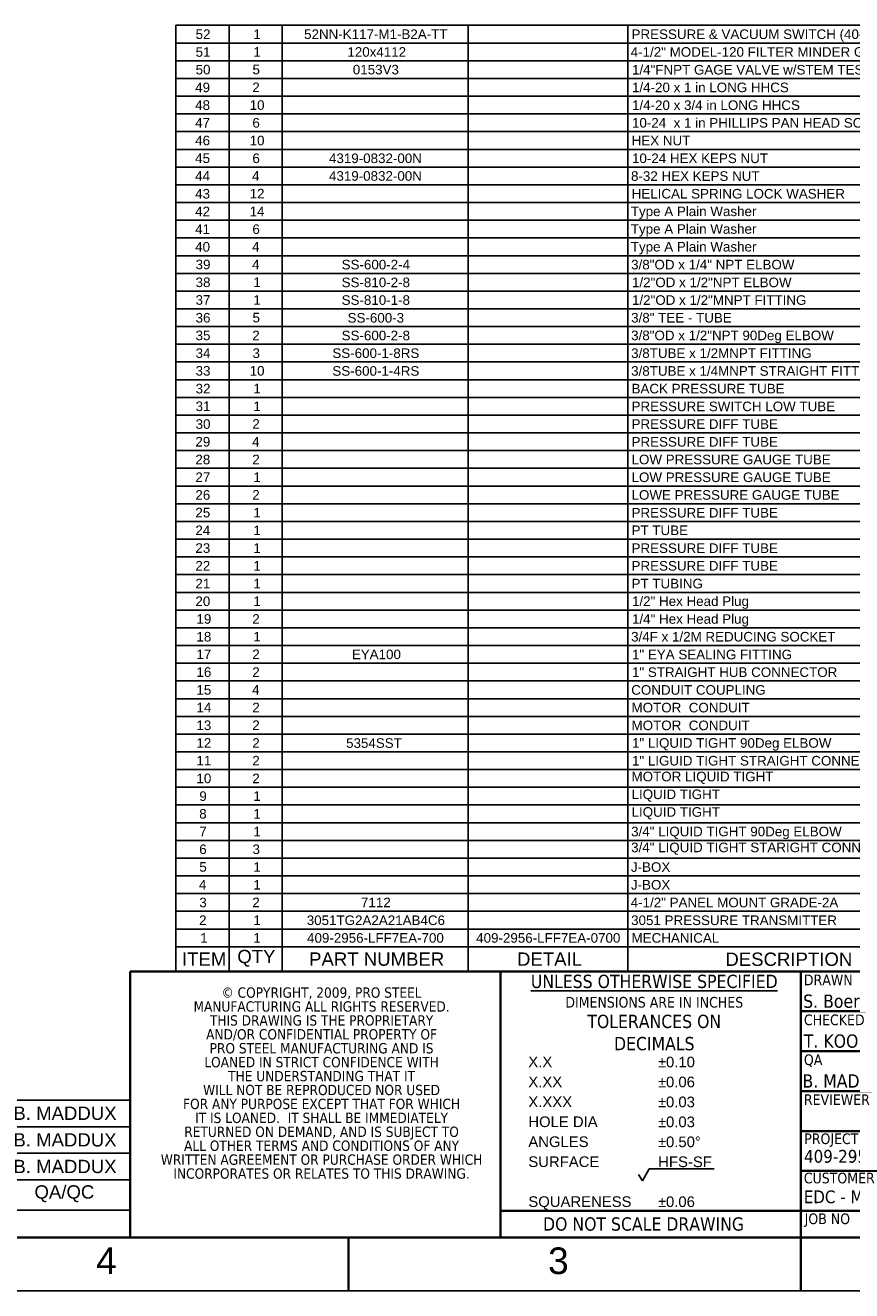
# Paper-space layout 'SHEET_1' of a CAD drawing. Header units: inches. Extents: x 3 to 360, y 8 to 227.
# Tile 96 of 98: x 194 to 277, y 8 to 135. Entities that reach past the tile are written whole.
import ezdxf
from ezdxf.enums import TextEntityAlignment as Align

# ---------------------------------------------------------------- set-up
doc = ezdxf.new("R2010")
doc.units = ezdxf.units.IN
doc.header["$LTSCALE"] = 10.666667
doc.header["$MEASUREMENT"] = 0
doc.layers.get('0').update_dxf_attribs({"lineweight": 25})
doc.layers.get('DEFPOINTS').update_dxf_attribs({"lineweight": 25})
for name, color, linetype, lineweight in [('BORDER', 7, 'Continuous', 25), ('BORDER_INFO', 7, 'Continuous', 25), ('BORDER_TEXT', 7, 'Continuous', 25), ('Title (ANSI)', 7, 'Continuous', 50)]:
    doc.layers.add(name, color=color, linetype=linetype, lineweight=lineweight)
doc.styles.add('Current-ANSI', font='arial.ttf')
doc.styles.add('DEFAULT-ANSIByLayer-SMALL', font='arial.ttf')
doc.styles.add('Note Text (ANSI)', font='tahoma.ttf')
doc.styles.get("Standard").update_dxf_attribs({"font": 'arial.ttf'})
doc.styles.add('Text Style148', font='tahoma.ttf')
doc.styles.add('Text Style149', font='tahoma.ttf')
doc.styles.add('Text Style153', font='arial.ttf')
doc.styles.add('Text Style154', font='tahoma.ttf')
doc.styles.add('Text Style154_163', font='tahoma.ttf')
doc.styles.add('Text Style190', font='tahoma.ttf', dxfattribs={"width": 0.9})
doc.styles.add('Text Style193', font='tahoma.ttf', dxfattribs={"width": 1.363473})

# ---------------------------------------------------------------- blocks, each defined once
blk = doc.blocks.new('Borders ProEnergy ANSI-D')
at = {"layer": 'BORDER', "lineweight": 35}
for p, q in [((33.25, 1.25), (0.75, 1.25)), ((21.25, 0.75), (21.25, 1.25)), ((25.5, 0.75), (25.5, 1.25))]:
    blk.add_line(p, q, dxfattribs=at)
at = {"layer": 'DEFPOINTS'}
blk.add_line((0.25, 0.75), (33.75, 0.75), dxfattribs=at)
at = {"layer": 'BORDER_TEXT', "style": 'Text Style153'}
for s, p in [('4', (18.875, 0.90625)), ('3', (23.125, 0.90625))]:
    blk.add_text(s, height=0.25, dxfattribs=at).set_placement(p)
blk = doc.blocks.new('Title Blocks PROSERVICES')
at = {"layer": 'BORDER', "lineweight": 35}
for p, q in [((5, 7.45), (-1.306, 7.45)), ((-1.306, 7.45), (-1.306, 4.95)), ((2.176, 7.45), (2.176, 4.95)), ((5, 7.45), (5, 4.95)), ((12.75, 7.45), (5, 7.45)), ((5, 7.075), (7.75, 7.075)), ((5, 6.7), (7.75, 6.7)), ((5, 6.325), (7.75, 6.325)), ((5, 5.95), (7.75, 5.95)), ((5, 5.575), (7.75, 5.575)), ((5, 5.2), (2.176, 5.2)), ((7.75, 5.2), (5, 5.2)), ((-1.306, 4.95), (5, 4.95)), ((5, 4.95), (12.75, 4.95))]:
    blk.add_line(p, q, dxfattribs=at)
at = {"layer": 'BORDER_INFO'}
for p, q in [((3.511, 5.484), (3.576, 5.594)), ((3.576, 5.594), (4.185, 5.594)), ((3.476, 5.542), (3.511, 5.484))]:
    blk.add_line(p, q, dxfattribs=at)
at = {"layer": 'BORDER_INFO', "style": 'Text Style154'}
for s, p in [('DRAWN', (5.03, 7.42)), ('CHECKED', (5.03, 7.045)), ('QA', (5.03, 6.67)), ('REVIEWER', (5.03, 6.295)), ('PROJECT NO', (5.033, 5.928)), ('CUSTOMER', (5.029, 5.559)), ('JOB NO', (5.037, 5.176))]:
    blk.add_text(s, height=0.1, dxfattribs=at).set_placement(p, align=Align.TOP_LEFT)
at = {"layer": 'BORDER_INFO', "style": 'Text Style149'}
blk.add_text('DO NOT SCALE DRAWING', height=0.125, dxfattribs=at).set_placement((3.522, 5.077), align=Align.MIDDLE_CENTER)
at = {"layer": 'BORDER_INFO', "insert": (3.623, 7.419), "char_height": 0.075, "width": 2.7434, "attachment_point": 2, "line_spacing_factor": 1.002201, "style": 'Text Style154_163'}
blk.add_mtext('\\fTahoma|b0|i0;\\H0.1250;\\LUNLESS OTHERWISE SPECIFIED\\P\\l\\fTahoma|b0|i0;\\H0.1000;DIMENSIONS ARE IN INCHES\\P\\fTahoma|b0|i0;\\H0.1250;TOLERANCES ON\\PDECIMALS', dxfattribs=at)
at = {"layer": 'BORDER_INFO', "char_height": 0.1, "attachment_point": 1, "line_spacing_factor": 1.125}
for s, insert, width in [('\\fAIGDT|b0|i0;\\H0.1000;`\\fArial|b0|i0;\\H0.1000;0.10\\P\\fAIGDT|b0|i0;\\H0.1000;`\\fArial|b0|i0;\\H0.1000;0.06\\P\\fAIGDT|b0|i0;\\H0.1000;`\\fArial|b0|i0;\\H0.1000;0.03\\P\\fAIGDT|b0|i0;\\H0.1000;`\\fArial|b0|i0;\\H0.1000;0.03\\P\\fAIGDT|b0|i0;\\H0.1000;`\\fArial|b0|i0;\\H0.1000;0.50\\fAIGDT|b0|i0;\\H0.1000;~\\P\\fArial|b0|i0;\\H0.1000;HFS-SF\\P \\P\\fAIGDT|b0|i0;\\H0.1000;`\\fArial|b0|i0;\\H0.1000;0.06', (3.66, 6.649), 1.27725), ('\\fArial|b0|i0;\\H0.1000;X.X\\PX.XX\\PX.XXX\\fArial|b1|i0;\\H0.1000;\\L\\P\\l\\fArial|b0|i0;\\H0.1000;HOLE DIA\\fArial|b1|i0;\\H0.1000;\\L\\P\\l\\fArial|b0|i0;\\H0.1000;ANGLES\\PSURFACE\\P \\PSQUARENESS', (2.439, 6.65), 0.97073)]:
    blk.add_mtext(s, dxfattribs=dict(at, insert=insert, width=width))
at = {"layer": 'BORDER_TEXT', "insert": (0.495, 7.3), "char_height": 0.12, "attachment_point": 2, "line_spacing_factor": 0.808895, "style": 'Note Text (ANSI)'}
blk.add_mtext('\\fTahoma|b0|i0;\\H0.0970;© COPYRIGHT, 2009, PRO STEEL \\PMANUFACTURING ALL RIGHTS RESERVED. \\PTHIS DRAWING IS THE PROPRIETARY\\PAND/OR CONFIDENTIAL PROPERTY OF \\PPRO STEEL MANUFACTURING AND IS\\PLOANED IN STRICT CONFIDENCE WITH \\PTHE UNDERSTANDING THAT IT\\PWILL NOT BE REPRODUCED NOR USED \\PFOR ANY PURPOSE EXCEPT THAT FOR WHICH \\PIT IS LOANED.  IT SHALL BE IMMEDIATELY \\PRETURNED ON DEMAND, AND IS SUBJECT TO \\PALL OTHER TERMS AND CONDITIONS OF ANY \\PWRITTEN AGREEMENT OR PURCHASE ORDER WHICH\\PINCORPORATES OR RELATES TO THIS DRAWING.\\fTahoma|b0|i0;\\H0.0900;\\P\\fTahoma|b0|i0;\\H0.1200; ', dxfattribs=at)
at = {"layer": 'Title (ANSI)'}
for tag, p, height, style in [('CREATION_DATE_001', (6.761, 7.132), 0.125, 'Text Style149'), ('AUTHOR_001', (5.024, 7.108), 0.125, 'Text Style149'), ('CHECKED_BY_001', (5.03, 6.733), 0.125, 'Text Style149'), ('CHECKED_DATE_001', (6.771, 6.757), 0.125, 'Text Style149'), ('ENG_APPROVED_BY_001', (5.017, 6.358), 0.125, 'Text Style149'), ('ENG_APPROVAL_DATE_001', (6.767, 6.382), 0.125, 'Text Style149'), ('SUBJECT_001', (7.759, 5.797), 0.18, 'Text Style148'), ('PROJECT_001', (5.032, 5.653), 0.12, 'Note Text (ANSI)'), ('Sheet_Size_001', (7.911, 5.285), 0.18, 'Text Style148'), ('COMPANY_001', (5.029, 5.272), 0.12, 'Note Text (ANSI)'), ('Sheet_Revision_001', (12.452, 5.311), 0.125, 'Text Style149'), ('MASS\\P0;_001', (9.607, 4.986), 0.12, 'Note Text (ANSI)')]:
    blk.add_attdef(tag, p, '', height=height, dxfattribs=dict(at, style=style))
for tag, p, height, style, width in [('TITLE_001', (7.77, 6.471), 0.18, 'Text Style190', 0.9), ('DESCRIPTION_001', (7.812, 6.142), 0.18, 'Text Style190', 0.9), ('SCALE_001', (8.246, 5.042), 0.12, 'Text Style193', 1.3635)]:
    blk.add_attdef(tag, p, '', height=height, dxfattribs=dict(at, style=style, width=width))
at = {"layer": 'Title (ANSI)', "style": 'Note Text (ANSI)'}
for tag, p in [('MFG_APPROVED_BY', (5.03, 6.101)), ('MFG_APPROVED_DATE', (6.78, 6.102)), ('COST_CENTER', (5.607, 5.14))]:
    blk.add_attdef(tag, text='', height=0.12, dxfattribs=at).set_placement(p, align=Align.TOP_LEFT)
blk.add_attdef('ML', text='', height=0.12, dxfattribs=at).set_placement((8.769, 5.391), align=Align.MIDDLE_CENTER)
blk = doc.blocks.new('Parts List')
for p, q in [((33.25, 12.639), (19.625, 12.639)), ((19.625, 12.639), (19.625, 3.982)), ((20.125, 12.639), (20.125, 3.982)), ((20.625, 12.639), (20.625, 3.982)), ((22.375, 12.639), (22.375, 3.982)), ((23.875, 12.639), (23.875, 3.982)), ((33.25, 12.472), (19.625, 12.472)), ((33.25, 12.306), (19.625, 12.306)), ((33.25, 12.139), (19.625, 12.139)), ((33.25, 11.973), (19.625, 11.973)), ((33.25, 11.806), (19.625, 11.806)), ((33.25, 11.64), (19.625, 11.64)), ((33.25, 11.473), (19.625, 11.473)), ((33.25, 11.307), (19.625, 11.307)), ((33.25, 11.14), (19.625, 11.14)), ((33.25, 10.974), (19.625, 10.974)), ((33.25, 10.807), (19.625, 10.807)), ((33.25, 10.641), (19.625, 10.641)), ((33.25, 10.474), (19.625, 10.474)), ((33.25, 10.308), (19.625, 10.308)), ((33.25, 10.141), (19.625, 10.141)), ((33.25, 9.975), (19.625, 9.975)), ((33.25, 9.809), (19.625, 9.809)), ((33.25, 9.642), (19.625, 9.642)), ((33.25, 9.476), (19.625, 9.476)), ((33.25, 9.309), (19.625, 9.309)), ((33.25, 9.143), (19.625, 9.143)), ((33.25, 8.976), (19.625, 8.976)), ((33.25, 8.81), (19.625, 8.81)), ((33.25, 8.643), (19.625, 8.643)), ((33.25, 8.477), (19.625, 8.477)), ((33.25, 8.31), (19.625, 8.31)), ((33.25, 8.144), (19.625, 8.144)), ((33.25, 7.977), (19.625, 7.977)), ((33.25, 7.811), (19.625, 7.811)), ((33.25, 7.644), (19.625, 7.644)), ((33.25, 7.478), (19.625, 7.478)), ((33.25, 7.311), (19.625, 7.311)), ((33.25, 7.145), (19.625, 7.145)), ((33.25, 6.978), (19.625, 6.978)), ((33.25, 6.812), (19.625, 6.812)), ((33.25, 6.645), (19.625, 6.645)), ((33.25, 6.479), (19.625, 6.479)), ((33.25, 6.312), (19.625, 6.312)), ((33.25, 6.146), (19.625, 6.146)), ((33.25, 5.98), (19.625, 5.98)), ((33.25, 5.813), (19.625, 5.813)), ((33.25, 5.647), (19.625, 5.647)), ((33.25, 5.48), (19.625, 5.48)), ((33.25, 5.314), (19.625, 5.314)), ((33.25, 5.147), (19.625, 5.147)), ((33.25, 4.981), (19.625, 4.981)), ((33.25, 4.814), (19.625, 4.814)), ((33.25, 4.648), (19.625, 4.648)), ((33.25, 4.481), (19.625, 4.481)), ((33.25, 4.315), (19.625, 4.315)), ((33.25, 4.148), (19.625, 4.148)), ((33.25, 3.982), (19.625, 3.982)), ((19.625, 3.75), (19.625, 3.982)), ((20.125, 3.75), (20.125, 3.982)), ((20.625, 3.75), (20.625, 3.982)), ((22.375, 3.75), (22.375, 3.982)), ((23.875, 3.75), (23.875, 3.982)), ((33.25, 3.75), (19.625, 3.75))]:
    blk.add_line(p, q)
at = {"attachment_point": 7}
for s, insert, char_height, style in [('52', (19.811, 12.509), 0.09, 'DEFAULT-ANSIByLayer-SMALL'), ('1', (20.354, 12.51), 0.09, 'DEFAULT-ANSIByLayer-SMALL'), ('52NN-K117-M1-B2A-TT', (20.831, 12.509), 0.09, 'DEFAULT-ANSIByLayer-SMALL'), ('PRESSURE & VACUUM SWITCH (40-0-40 IN WC)', (23.91, 12.483), 0.09, 'DEFAULT-ANSIByLayer-SMALL'), ('51', (19.811, 12.342), 0.09, 'DEFAULT-ANSIByLayer-SMALL'), ('1', (20.354, 12.344), 0.09, 'DEFAULT-ANSIByLayer-SMALL'), ('120x4112', (21.238, 12.342), 0.09, 'DEFAULT-ANSIByLayer-SMALL'), ('4-1/2" MODEL-120 FILTER MINDER GAUGE', (23.902, 12.342), 0.09, 'DEFAULT-ANSIByLayer-SMALL'), ('50', (19.811, 12.176), 0.09, 'DEFAULT-ANSIByLayer-SMALL'), ('5', (20.346, 12.177), 0.09, 'DEFAULT-ANSIByLayer-SMALL'), ('0153V3', (21.289, 12.176), 0.09, 'DEFAULT-ANSIByLayer-SMALL'), ('1/4"FNPT GAGE VALVE w/STEM TEST CONN', (23.914, 12.175), 0.09, 'DEFAULT-ANSIByLayer-SMALL'), ('49', (19.807, 12.009), 0.09, 'DEFAULT-ANSIByLayer-SMALL'), ('2', (20.344, 12.011), 0.09, 'DEFAULT-ANSIByLayer-SMALL'), ('1/4-20 x 1 in LONG HHCS', (23.914, 12.009), 0.09, 'DEFAULT-ANSIByLayer-SMALL'), ('48', (19.807, 11.843), 0.09, 'DEFAULT-ANSIByLayer-SMALL'), ('10', (20.319, 11.843), 0.09, 'DEFAULT-ANSIByLayer-SMALL'), ('1/4-20 x 3/4 in LONG HHCS', (23.914, 11.842), 0.09, 'DEFAULT-ANSIByLayer-SMALL'), ('47', (19.807, 11.678), 0.09, 'DEFAULT-ANSIByLayer-SMALL'), ('6', (20.345, 11.676), 0.09, 'DEFAULT-ANSIByLayer-SMALL'), ('10-24  x 1 in PHILLIPS PAN HEAD SCREW', (23.914, 11.676), 0.09, 'DEFAULT-ANSIByLayer-SMALL'), ('46', (19.807, 11.51), 0.09, 'DEFAULT-ANSIByLayer-SMALL'), ('10', (20.319, 11.51), 0.09, 'DEFAULT-ANSIByLayer-SMALL'), ('HEX NUT', (23.911, 11.51), 0.09, 'DEFAULT-ANSIByLayer-SMALL'), ('45', (19.807, 11.344), 0.09, 'DEFAULT-ANSIByLayer-SMALL'), ('6', (20.345, 11.343), 0.09, 'DEFAULT-ANSIByLayer-SMALL'), ('4319-0832-00N', (21.065, 11.343), 0.09, 'DEFAULT-ANSIByLayer-SMALL'), ('10-24 HEX KEPS NUT', (23.914, 11.343), 0.09, 'DEFAULT-ANSIByLayer-SMALL'), ('44', (19.807, 11.179), 0.09, 'DEFAULT-ANSIByLayer-SMALL'), ('4', (20.342, 11.179), 0.09, 'DEFAULT-ANSIByLayer-SMALL'), ('4319-0832-00N', (21.065, 11.177), 0.09, 'DEFAULT-ANSIByLayer-SMALL'), ('8-32 HEX KEPS NUT', (23.905, 11.176), 0.09, 'DEFAULT-ANSIByLayer-SMALL'), ('43', (19.807, 11.01), 0.09, 'DEFAULT-ANSIByLayer-SMALL'), ('12', (20.319, 11.012), 0.09, 'DEFAULT-ANSIByLayer-SMALL'), ('HELICAL SPRING LOCK WASHER', (23.911, 11.01), 0.09, 'DEFAULT-ANSIByLayer-SMALL'), ('42', (19.807, 10.845), 0.09, 'DEFAULT-ANSIByLayer-SMALL'), ('14', (20.319, 10.845), 0.09, 'DEFAULT-ANSIByLayer-SMALL'), ('Type A Plain Washer', (23.903, 10.819), 0.09, 'DEFAULT-ANSIByLayer-SMALL'), ('41', (19.807, 10.679), 0.09, 'DEFAULT-ANSIByLayer-SMALL'), ('6', (20.345, 10.677), 0.09, 'DEFAULT-ANSIByLayer-SMALL'), ('Type A Plain Washer', (23.903, 10.653), 0.09, 'DEFAULT-ANSIByLayer-SMALL'), ('40', (19.807, 10.511), 0.09, 'DEFAULT-ANSIByLayer-SMALL'), ('4', (20.342, 10.513), 0.09, 'DEFAULT-ANSIByLayer-SMALL'), ('Type A Plain Washer', (23.903, 10.486), 0.09, 'DEFAULT-ANSIByLayer-SMALL'), ('39', (19.811, 10.345), 0.09, 'DEFAULT-ANSIByLayer-SMALL'), ('4', (20.342, 10.346), 0.09, 'DEFAULT-ANSIByLayer-SMALL'), ('SS-600-2-4', (21.184, 10.344), 0.09, 'DEFAULT-ANSIByLayer-SMALL'), ('3/8"OD x 1/4" NPT ELBOW', (23.906, 10.344), 0.09, 'DEFAULT-ANSIByLayer-SMALL'), ('38', (19.811, 10.178), 0.09, 'DEFAULT-ANSIByLayer-SMALL'), ('1', (20.354, 10.18), 0.09, 'DEFAULT-ANSIByLayer-SMALL'), ('SS-810-2-8', (21.184, 10.177), 0.09, 'DEFAULT-ANSIByLayer-SMALL'), ('1/2"OD x 1/2"NPT ELBOW', (23.914, 10.177), 0.09, 'DEFAULT-ANSIByLayer-SMALL'), ('37', (19.811, 10.012), 0.09, 'DEFAULT-ANSIByLayer-SMALL'), ('1', (20.354, 10.013), 0.09, 'DEFAULT-ANSIByLayer-SMALL'), ('SS-810-1-8', (21.184, 10.011), 0.09, 'DEFAULT-ANSIByLayer-SMALL'), ('1/2"OD x 1/2"MNPT FITTING', (23.914, 10.011), 0.09, 'DEFAULT-ANSIByLayer-SMALL'), ('36', (19.811, 9.845), 0.09, 'DEFAULT-ANSIByLayer-SMALL'), ('5', (20.346, 9.846), 0.09, 'DEFAULT-ANSIByLayer-SMALL'), ('SS-600-3', (21.24, 9.844), 0.09, 'DEFAULT-ANSIByLayer-SMALL'), ('3/8" TEE - TUBE', (23.906, 9.845), 0.09, 'DEFAULT-ANSIByLayer-SMALL'), ('35', (19.811, 9.679), 0.09, 'DEFAULT-ANSIByLayer-SMALL'), ('2', (20.344, 9.68), 0.09, 'DEFAULT-ANSIByLayer-SMALL'), ('SS-600-2-8', (21.184, 9.678), 0.09, 'DEFAULT-ANSIByLayer-SMALL'), ('3/8"OD x 1/2"NPT 90Deg ELBOW', (23.906, 9.653), 0.09, 'DEFAULT-ANSIByLayer-SMALL'), ('34', (19.811, 9.512), 0.09, 'DEFAULT-ANSIByLayer-SMALL'), ('3', (20.346, 9.512), 0.09, 'DEFAULT-ANSIByLayer-SMALL'), ('SS-600-1-8RS', (21.097, 9.512), 0.09, 'DEFAULT-ANSIByLayer-SMALL'), ('3/8TUBE x 1/2MNPT FITTING', (23.906, 9.512), 0.09, 'DEFAULT-ANSIByLayer-SMALL'), ('33', (19.811, 9.346), 0.09, 'DEFAULT-ANSIByLayer-SMALL'), ('10', (20.319, 9.346), 0.09, 'DEFAULT-ANSIByLayer-SMALL'), ('SS-600-1-4RS', (21.097, 9.345), 0.09, 'DEFAULT-ANSIByLayer-SMALL'), ('3/8TUBE x 1/4MNPT STRAIGHT FITTING', (23.906, 9.345), 0.09, 'DEFAULT-ANSIByLayer-SMALL'), ('32', (19.811, 9.179), 0.09, 'DEFAULT-ANSIByLayer-SMALL'), ('1', (20.354, 9.181), 0.09, 'DEFAULT-ANSIByLayer-SMALL'), ('BACK PRESSURE TUBE', (23.91, 9.179), 0.09, 'DEFAULT-ANSIByLayer-SMALL'), ('31', (19.811, 9.013), 0.09, 'DEFAULT-ANSIByLayer-SMALL'), ('1', (20.354, 9.014), 0.09, 'DEFAULT-ANSIByLayer-SMALL'), ('PRESSURE SWITCH LOW TUBE', (23.91, 9.012), 0.09, 'DEFAULT-ANSIByLayer-SMALL'), ('30', (19.811, 8.846), 0.09, 'DEFAULT-ANSIByLayer-SMALL'), ('2', (20.344, 8.848), 0.09, 'DEFAULT-ANSIByLayer-SMALL'), ('PRESSURE DIFF TUBE', (23.91, 8.846), 0.09, 'DEFAULT-ANSIByLayer-SMALL'), ('29', (19.809, 8.68), 0.09, 'DEFAULT-ANSIByLayer-SMALL'), ('4', (20.342, 8.681), 0.09, 'DEFAULT-ANSIByLayer-SMALL'), ('PRESSURE DIFF TUBE', (23.91, 8.679), 0.09, 'DEFAULT-ANSIByLayer-SMALL'), ('28', (19.809, 8.513), 0.09, 'DEFAULT-ANSIByLayer-SMALL'), ('2', (20.344, 8.515), 0.09, 'DEFAULT-ANSIByLayer-SMALL'), ('LOW PRESSURE GAUGE TUBE', (23.91, 8.513), 0.09, 'DEFAULT-ANSIByLayer-SMALL'), ('27', (19.809, 8.348), 0.09, 'DEFAULT-ANSIByLayer-SMALL'), ('1', (20.354, 8.348), 0.09, 'DEFAULT-ANSIByLayer-SMALL'), ('LOW PRESSURE GAUGE TUBE', (23.91, 8.346), 0.09, 'DEFAULT-ANSIByLayer-SMALL'), ('26', (19.809, 8.18), 0.09, 'DEFAULT-ANSIByLayer-SMALL'), ('2', (20.344, 8.182), 0.09, 'DEFAULT-ANSIByLayer-SMALL'), ('LOWE PRESSURE GAUGE TUBE', (23.91, 8.18), 0.09, 'DEFAULT-ANSIByLayer-SMALL'), ('25', (19.809, 8.014), 0.09, 'DEFAULT-ANSIByLayer-SMALL'), ('1', (20.354, 8.015), 0.09, 'DEFAULT-ANSIByLayer-SMALL'), ('PRESSURE DIFF TUBE', (23.91, 8.013), 0.09, 'DEFAULT-ANSIByLayer-SMALL'), ('24', (19.809, 7.849), 0.09, 'DEFAULT-ANSIByLayer-SMALL'), ('1', (20.354, 7.849), 0.09, 'DEFAULT-ANSIByLayer-SMALL'), ('PT TUBE', (23.91, 7.848), 0.09, 'DEFAULT-ANSIByLayer-SMALL'), ('23', (19.809, 7.681), 0.09, 'DEFAULT-ANSIByLayer-SMALL'), ('1', (20.354, 7.682), 0.09, 'DEFAULT-ANSIByLayer-SMALL'), ('PRESSURE DIFF TUBE', (23.91, 7.68), 0.09, 'DEFAULT-ANSIByLayer-SMALL'), ('22', (19.809, 7.516), 0.09, 'DEFAULT-ANSIByLayer-SMALL'), ('1', (20.354, 7.516), 0.09, 'DEFAULT-ANSIByLayer-SMALL'), ('PRESSURE DIFF TUBE', (23.91, 7.514), 0.09, 'DEFAULT-ANSIByLayer-SMALL'), ('21', (19.809, 7.349), 0.09, 'DEFAULT-ANSIByLayer-SMALL'), ('1', (20.354, 7.349), 0.09, 'DEFAULT-ANSIByLayer-SMALL'), ('PT TUBING', (23.91, 7.347), 0.09, 'DEFAULT-ANSIByLayer-SMALL'), ('20', (19.809, 7.181), 0.09, 'DEFAULT-ANSIByLayer-SMALL'), ('1', (20.354, 7.183), 0.09, 'DEFAULT-ANSIByLayer-SMALL'), ('1/2" Hex Head Plug', (23.914, 7.156), 0.09, 'DEFAULT-ANSIByLayer-SMALL'), ('19', (19.819, 7.015), 0.09, 'DEFAULT-ANSIByLayer-SMALL'), ('2', (20.344, 7.016), 0.09, 'DEFAULT-ANSIByLayer-SMALL'), ('1/4" Hex Head Plug', (23.914, 6.989), 0.09, 'DEFAULT-ANSIByLayer-SMALL'), ('18', (19.819, 6.848), 0.09, 'DEFAULT-ANSIByLayer-SMALL'), ('1', (20.354, 6.85), 0.09, 'DEFAULT-ANSIByLayer-SMALL'), ('3/4F x 1/2M REDUCING SOCKET', (23.906, 6.848), 0.09, 'DEFAULT-ANSIByLayer-SMALL'), ('17', (19.819, 6.684), 0.09, 'DEFAULT-ANSIByLayer-SMALL'), ('2', (20.344, 6.684), 0.09, 'DEFAULT-ANSIByLayer-SMALL'), ('EYA100', (21.28, 6.682), 0.09, 'DEFAULT-ANSIByLayer-SMALL'), ('1" EYA SEALING FITTING', (23.914, 6.681), 0.09, 'DEFAULT-ANSIByLayer-SMALL'), ('16', (19.819, 6.516), 0.09, 'DEFAULT-ANSIByLayer-SMALL'), ('2', (20.344, 6.517), 0.09, 'DEFAULT-ANSIByLayer-SMALL'), ('1" STRAIGHT HUB CONNECTOR', (23.914, 6.515), 0.09, 'DEFAULT-ANSIByLayer-SMALL'), ('15', (19.819, 6.349), 0.09, 'DEFAULT-ANSIByLayer-SMALL'), ('4', (20.342, 6.351), 0.09, 'DEFAULT-ANSIByLayer-SMALL'), ('CONDUIT COUPLING', (23.907, 6.348), 0.09, 'DEFAULT-ANSIByLayer-SMALL'), ('14', (19.819, 6.184), 0.09, 'DEFAULT-ANSIByLayer-SMALL'), ('2', (20.344, 6.184), 0.09, 'DEFAULT-ANSIByLayer-SMALL'), ('MOTOR  CONDUIT', (23.91, 6.182), 0.09, 'DEFAULT-ANSIByLayer-SMALL'), ('13', (19.819, 6.016), 0.09, 'DEFAULT-ANSIByLayer-SMALL'), ('2', (20.344, 6.018), 0.09, 'DEFAULT-ANSIByLayer-SMALL'), ('MOTOR  CONDUIT', (23.91, 6.015), 0.09, 'DEFAULT-ANSIByLayer-SMALL'), ('12', (19.819, 5.851), 0.09, 'DEFAULT-ANSIByLayer-SMALL'), ('2', (20.344, 5.851), 0.09, 'DEFAULT-ANSIByLayer-SMALL'), ('5354SST ', (21.226, 5.849), 0.09, 'DEFAULT-ANSIByLayer-SMALL'), ('1" LIQUID TIGHT 90Deg ELBOW', (23.914, 5.824), 0.09, 'DEFAULT-ANSIByLayer-SMALL'), ('11', (19.819, 5.685), 0.09, 'DEFAULT-ANSIByLayer-SMALL'), ('2', (20.344, 5.685), 0.09, 'DEFAULT-ANSIByLayer-SMALL'), ('1" LIGUID TIGHT STRAIGHT CONNECTOR', (23.914, 5.683), 0.09, 'DEFAULT-ANSIByLayer-SMALL'), ('10', (19.819, 5.517), 0.09, 'DEFAULT-ANSIByLayer-SMALL'), ('2', (20.344, 5.518), 0.09, 'DEFAULT-ANSIByLayer-SMALL'), ('MOTOR LIQUID TIGHT', (23.91, 5.511), 0.09, 'DEFAULT-ANSIByLayer-SMALL'), ('9', (19.846, 5.35), 0.09, 'DEFAULT-ANSIByLayer-SMALL'), ('1', (20.354, 5.352), 0.09, 'DEFAULT-ANSIByLayer-SMALL'), ('LIQUID TIGHT', (23.91, 5.344), 0.09, 'DEFAULT-ANSIByLayer-SMALL'), ('8', (19.845, 5.184), 0.09, 'DEFAULT-ANSIByLayer-SMALL'), ('1', (20.354, 5.185), 0.09, 'DEFAULT-ANSIByLayer-SMALL'), ('LIQUID TIGHT', (23.91, 5.178), 0.09, 'DEFAULT-ANSIByLayer-SMALL'), ('7', (19.846, 5.019), 0.09, 'DEFAULT-ANSIByLayer-SMALL'), ('1', (20.354, 5.019), 0.09, 'DEFAULT-ANSIByLayer-SMALL'), ('3/4" LIQUID TIGHT 90Deg ELBOW', (23.906, 4.992), 0.09, 'DEFAULT-ANSIByLayer-SMALL'), ('6', (19.845, 4.851), 0.09, 'DEFAULT-ANSIByLayer-SMALL'), ('3', (20.346, 4.851), 0.09, 'DEFAULT-ANSIByLayer-SMALL'), ('3/4" LIQUID TIGHT STARIGHT CONNECTOR', (23.906, 4.845), 0.09, 'DEFAULT-ANSIByLayer-SMALL'), ('5', (19.846, 4.685), 0.09, 'DEFAULT-ANSIByLayer-SMALL'), ('1', (20.354, 4.686), 0.09, 'DEFAULT-ANSIByLayer-SMALL'), ('J-BOX', (23.904, 4.684), 0.09, 'DEFAULT-ANSIByLayer-SMALL'), ('4', (19.842, 4.519), 0.09, 'DEFAULT-ANSIByLayer-SMALL'), ('1', (20.354, 4.519), 0.09, 'DEFAULT-ANSIByLayer-SMALL'), ('J-BOX', (23.904, 4.517), 0.09, 'DEFAULT-ANSIByLayer-SMALL'), ('3', (19.846, 4.351), 0.09, 'DEFAULT-ANSIByLayer-SMALL'), ('2', (20.344, 4.353), 0.09, 'DEFAULT-ANSIByLayer-SMALL'), ('7112', (21.366, 4.353), 0.09, 'DEFAULT-ANSIByLayer-SMALL'), ('4-1/2" PANEL MOUNT GRADE-2A', (23.902, 4.351), 0.09, 'DEFAULT-ANSIByLayer-SMALL'), ('2', (19.844, 4.186), 0.09, 'DEFAULT-ANSIByLayer-SMALL'), ('1', (20.354, 4.186), 0.09, 'DEFAULT-ANSIByLayer-SMALL'), ('3051TG2A2A21AB4C6', (20.856, 4.184), 0.09, 'DEFAULT-ANSIByLayer-SMALL'), ('3051 PRESSURE TRANSMITTER', (23.906, 4.184), 0.09, 'DEFAULT-ANSIByLayer-SMALL'), ('1', (19.854, 4.02), 0.09, 'DEFAULT-ANSIByLayer-SMALL'), ('1', (20.354, 4.02), 0.09, 'DEFAULT-ANSIByLayer-SMALL'), ('409-2956-LFF7EA-700', (20.859, 4.018), 0.09, 'DEFAULT-ANSIByLayer-SMALL'), ('409-2956-LFF7EA-0700', (22.449, 4.018), 0.09, 'DEFAULT-ANSIByLayer-SMALL'), ('MECHANICAL', (23.91, 4.018), 0.09, 'DEFAULT-ANSIByLayer-SMALL'), ('ITEM', (19.683, 3.803), 0.125, 'Current-ANSI'), ('QTY', (20.203, 3.793), 0.125, 'Current-ANSI'), ('PART NUMBER', (20.878, 3.801), 0.125, 'Current-ANSI'), ('DETAIL', (22.833, 3.803), 0.125, 'Current-ANSI'), ('DESCRIPTION', (24.792, 3.8), 0.125, 'Current-ANSI')]:
    blk.add_mtext(s, dxfattribs=dict(at, insert=insert, char_height=char_height, style=style))
blk = doc.blocks.new('REVISION HISTORY')
at = {"layer": 'BORDER'}
for p, q in [((9.569, 2.541), (19.194, 2.541)), ((19.194, 2.541), (19.194, 1.791)), ((9.569, 2.291), (19.194, 2.291)), ((9.569, 2.041), (19.194, 2.041)), ((9.569, 1.791), (19.194, 1.791)), ((19.194, 1.508), (19.194, 1.791)), ((9.569, 1.508), (19.194, 1.508)), ((19.194, 1.25), (19.194, 1.508)), ((9.569, 1.25), (19.194, 1.25))]:
    blk.add_line(p, q, dxfattribs=at)
at = {"layer": 'BORDER', "char_height": 0.125, "attachment_point": 7, "style": 'Current-ANSI'}
for s, insert in [('B. MADDUX', (18.098, 2.353)), ('B. MADDUX', (18.098, 2.103)), ('B. MADDUX', (18.098, 1.853)), ('QA/QC', (18.296, 1.581))]:
    blk.add_mtext(s, dxfattribs=dict(at, insert=insert))

psp = doc.layouts.new('SHEET_1')

# ---------------------------------------------------------------- block references
at = {"xscale": 10.66666666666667, "yscale": 10.66666666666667, "zscale": 10.66666666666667}
for name in ['Borders ProEnergy ANSI-D', 'Parts List']:
    psp.add_blockref(name, (0, 0), dxfattribs=at)
ref = psp.add_blockref('Title Blocks PROSERVICES', (218.67, -39.47), dxfattribs=dict(xscale=10.66666666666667, yscale=10.66666666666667, zscale=10.66666666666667))
ref.add_attrib('AUTHOR_001', 'S. Boerckel', (272.25, 36.35), dxfattribs={"layer": 'Title (ANSI)', "height": 1.3333, "style": 'Text Style149'})
ref.add_attrib('CHECKED_BY_001', 'T. KOONTZ', (272.32, 32.35), dxfattribs={"layer": 'Title (ANSI)', "height": 1.333, "style": 'Text Style149'})
ref.add_attrib('ENG_APPROVED_BY_001', 'B. MADDUX', (272.18, 28.35), dxfattribs={"layer": 'Title (ANSI)', "height": 1.333, "style": 'Text Style149'})
ref.add_attrib('PROJECT_001', '409-2956-1', (272.34, 20.83), dxfattribs={"layer": 'Title (ANSI)', "height": 1.28, "style": 'Note Text (ANSI)'})
ref.add_attrib('COMPANY_001', 'EDC - MARGARITA ISLAND', (272.31, 16.77), dxfattribs={"layer": 'Title (ANSI)', "height": 1.28, "style": 'Note Text (ANSI)'})
at = {"layer": 'BORDER', "xscale": 10.66666666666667, "yscale": 10.66666666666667, "zscale": 10.66666666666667}
psp.add_blockref('REVISION HISTORY', (0, 0), dxfattribs=at)

doc.saveas('drawing.dxf')
